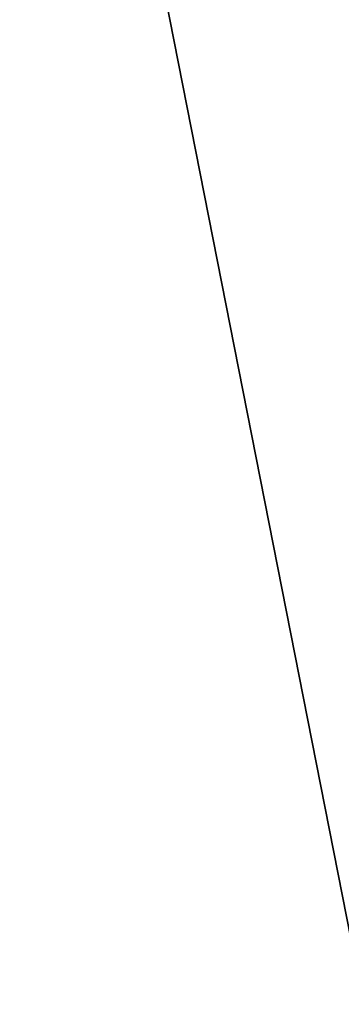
# Model space of a CAD drawing. Extents: x 0.3 to 17.2, y 0.3 to 17.2.
# Tile 247 of 256: x 1.6682 to 1.6832, y 7.7089 to 7.7551. Entities that reach past the tile are written whole.
import ezdxf

# ---------------------------------------------------------------- set-up
doc = ezdxf.new("R2010")
doc.units = 0
doc.header["$MEASUREMENT"] = 0
doc.layers.get('0').update_dxf_attribs({"linetype": 'CONTINUOUS'})

# ---------------------------------------------------------------- blocks, each defined once
blk = doc.blocks.new('LUXORE_PLAFON_STL_1')
at = {"color": 0}
for p, q in [((1.837325, 6.930082, -1.377953), (1.668174, 7.790986, -1.377953)), ((1.668174, 7.790986, 0), (1.837325, 6.930082, 0)), ((1.668174, 7.790986, 0), (1.837325, 6.930082, 0)), ((1.837325, 6.930082, -1.377953), (1.668174, 7.790986, -1.377953))]:
    blk.add_line(p, q, dxfattribs=at)
mesh = blk.add_polyface(dxfattribs=at)
corners = [(1.668174, 7.790986, 0), (1.837325, 6.930082, -1.377953), (1.837325, 6.930082, 0), (1.668174, 7.790986, -1.377953)]
mesh.append_faces([[corners[k] for k in face] for face in [(0, 1, 2), (1, 0, 3)]], dxfattribs={"vtx0": -1, "color": 0})

msp = doc.modelspace()

# ---------------------------------------------------------------- block references
at = {"color": 0}
msp.add_blockref('LUXORE_PLAFON_STL_1', (0, 0), dxfattribs=at)

doc.saveas('drawing.dxf')
